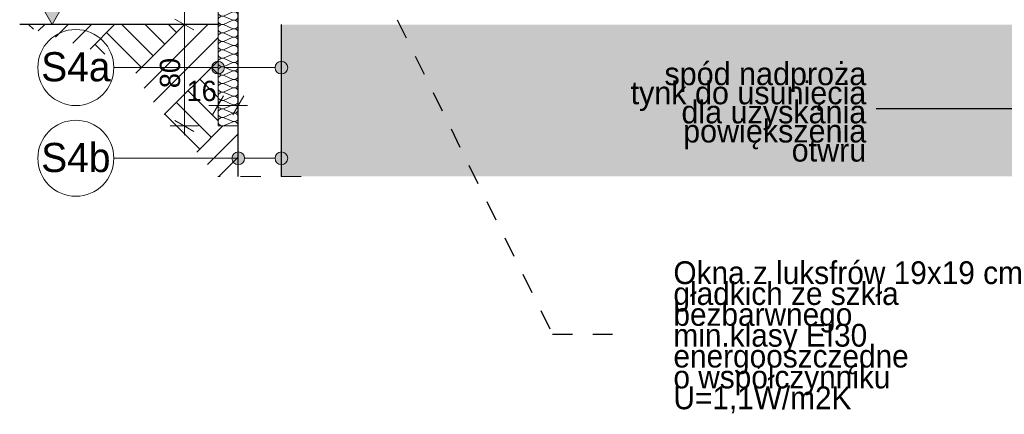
# Model space of a CAD drawing. Extents: x -547885 to -186295, y -25370 to 156194.
# Tile 10 of 256: x -537245 to -529473, y -15606 to -12492. Entities that reach past the tile are written whole.
import ezdxf

# ---------------------------------------------------------------- set-up
doc = ezdxf.new("R2010")
doc.units = 0
doc.header["$MEASUREMENT"] = 0
doc.linetypes.add('Przerywana', pattern=[320, 160, -160])
for name, color, linetype in [('Arch ocieplenie', 7, 'Continuous'), ('Arch opisy', 7, 'Continuous'), ('INWENT WYMIARY', 7, 'Continuous')]:
    doc.layers.add(name, color=color, linetype=linetype)
for name, color, linetype, lineweight in [('Arch ocieplenie_Nr_Pióra__100', 2, 'Continuous', 13), ('Arch opisy_Nr_Pióra__1', 7, 'Continuous', 25), ('Arch opisy_Nr_Pióra__21', 7, 'Continuous', 9), ('arch wypelnienia_Nr_Pióra__18', 9, 'Continuous', 15), ('arch wypelnienia_Nr_Pióra__21', 7, 'Continuous', 9), ('INWENT OPISY_Nr_Pióra__21', 7, 'Continuous', 9), ('INWENT TEREN_Nr_Pióra__1', 7, 'Continuous', 25), ('INWENT WYMIARY_Nr_Pióra__21', 7, 'Continuous', 9), ('INWENT.ŚCIANY_Nr_Pióra__1', 7, 'Continuous', 25)]:
    doc.layers.add(name, color=color, linetype=linetype, lineweight=lineweight)
doc.layers.add('Arch wykończenie_Nr_Pióra__3', color=7, linetype='Continuous', lineweight=18, true_color=0xff6600)
doc.styles.add('GENERATED_STYLE_2', font='txt')
doc.styles.add('GENERATED_STYLE_5', font='txt')
doc.styles.add('GENERATED_STYLE_7', font='txt')
doc.dimstyles.new('GENERATED_STYLE__13', dxfattribs={"dimtxt": 0.18, "dimasz": 109.44, "dimexe": 0.18, "dimexo": 0.0625, "dimgap": 0.09, "dimtad": 0, "dimtih": 1, "dimtoh": 1, "dimdec": 4, "dimzin": 0, "dimdsep": 46, "dimcen": 0.09, "dimadec": 0, "dimazin": 0, "dimtfac": 1, "dimtdec": 4, "dimtmove": 0, "dimatfit": 3, "dimldrblk": 'ARROWHEAD_11', "dimfxl": 0, "dimtolj": 1, "dimtzin": 0, "dimarcsym": 0})
doc.dimstyles.new('GENERATED_STYLE__14', dxfattribs={"dimtxt": 0.18, "dimasz": 182.4, "dimexe": 0.18, "dimexo": 0.0625, "dimgap": 0.09, "dimtad": 0, "dimtih": 1, "dimtoh": 1, "dimdec": 4, "dimzin": 0, "dimdsep": 46, "dimcen": 0.09, "dimadec": 0, "dimazin": 0, "dimtfac": 1, "dimtdec": 4, "dimtmove": 0, "dimatfit": 3, "dimldrblk": 'ARROWHEAD_5', "dimfxl": 0, "dimtolj": 1, "dimtzin": 0, "dimarcsym": 0})
doc.dimstyles.new('GENERATED_STYLE__5', dxfattribs={"dimtxt": 160.000002, "dimasz": 114, "dimexe": 0.18, "dimexo": 0, "dimgap": 0.09, "dimtad": 1, "dimtih": 1, "dimtoh": 1, "dimdec": 0, "dimlfac": 0.1, "dimzin": 0, "dimdsep": 46, "dimtxsty": 'GENERATED_STYLE_2', "dimblk": 'ARROWHEAD_2', "dimblk1": 'ARROWHEAD_2', "dimblk2": 'ARROWHEAD_2', "dimcen": 0.09, "dimclrd": 7, "dimclre": 7, "dimclrt": 7, "dimazin": 0, "dimtfac": 1, "dimtdec": 4, "dimtmove": 0, "dimatfit": 3, "dimfxl": 0, "dimtolj": 1, "dimtzin": 0, "dimarcsym": 0})
doc.dimstyles.new('GENERATED_STYLE__6', dxfattribs={"dimtxt": 160.000002, "dimasz": 114, "dimexe": 0.18, "dimexo": 0, "dimgap": 0.09, "dimtad": 1, "dimdec": 0, "dimlfac": 0.1, "dimzin": 0, "dimdsep": 46, "dimtxsty": 'GENERATED_STYLE_2', "dimblk": 'ARROWHEAD_2', "dimblk1": 'ARROWHEAD_2', "dimblk2": 'ARROWHEAD_2', "dimcen": 0.09, "dimclrd": 7, "dimclre": 7, "dimclrt": 7, "dimazin": 0, "dimtfac": 1, "dimtdec": 4, "dimtmove": 2, "dimatfit": 3, "dimfxl": 0, "dimtolj": 1, "dimtzin": 0, "dimarcsym": 0})
doc.dimstyles.new('GENERATED_STYLE__7', dxfattribs={"dimtxt": 160.000002, "dimasz": 114, "dimexe": 0.18, "dimexo": 0, "dimgap": 0.09, "dimtad": 1, "dimdec": 0, "dimlfac": 0.1, "dimzin": 0, "dimdsep": 46, "dimtxsty": 'GENERATED_STYLE_2', "dimblk": 'ARROWHEAD_2', "dimblk1": 'ARROWHEAD_2', "dimblk2": 'ARROWHEAD_2', "dimcen": 0.09, "dimclrd": 7, "dimclre": 7, "dimclrt": 7, "dimazin": 0, "dimtfac": 1, "dimtdec": 4, "dimtmove": 0, "dimatfit": 3, "dimfxl": 0, "dimtolj": 1, "dimtzin": 0, "dimarcsym": 0})

# ---------------------------------------------------------------- blocks, each defined once
blk = doc.blocks.new('Izolacja cieplna 14_184', base_point=(-535519.6, -13329.6))
at = {"layer": 'Arch ocieplenie_Nr_Pióra__100', "linetype": 'Continuous'}
for p, q in [((-535567.2, -12360.1), (-535631.9, -12332.4)), ((-535631.9, -12393.5), (-535567.2, -12365.7)), ((-535567.2, -12426.8), (-535631.9, -12399.1)), ((-535631.9, -12460.1), (-535567.2, -12432.4)), ((-535567.2, -12493.5), (-535631.9, -12465.7)), ((-535631.9, -12526.8), (-535567.2, -12499.1)), ((-535567.2, -12560.1), (-535631.9, -12532.4)), ((-535631.9, -12593.5), (-535567.2, -12565.7)), ((-535567.2, -12626.8), (-535631.9, -12599.1)), ((-535631.9, -12660.1), (-535567.2, -12632.4)), ((-535567.2, -12693.5), (-535631.9, -12665.7)), ((-535631.9, -12726.8), (-535567.2, -12699.1)), ((-535567.2, -12760.1), (-535631.9, -12732.4)), ((-535631.9, -12793.5), (-535567.2, -12765.7)), ((-535567.2, -12826.8), (-535631.9, -12799.1)), ((-535631.9, -12860.1), (-535567.2, -12832.4)), ((-535567.2, -12893.5), (-535631.9, -12865.7)), ((-535631.9, -12926.8), (-535567.2, -12899.1)), ((-535567.2, -12960.1), (-535631.9, -12932.4)), ((-535631.9, -12993.5), (-535567.2, -12965.7)), ((-535567.2, -13026.8), (-535631.9, -12999.1)), ((-535631.9, -13060.1), (-535567.2, -13032.4)), ((-535567.2, -13093.5), (-535631.9, -13065.7)), ((-535631.9, -13126.8), (-535567.2, -13099.1)), ((-535567.2, -13160.1), (-535631.9, -13132.4)), ((-535631.9, -13193.5), (-535567.2, -13165.7)), ((-535567.2, -13226.8), (-535631.9, -13199.1)), ((-535631.9, -13260.1), (-535567.2, -13232.4)), ((-535567.2, -13293.5), (-535631.9, -13265.7)), ((-535631.9, -13326.8), (-535567.2, -13299.1))]:
    blk.add_line(p, q, dxfattribs=at)
for centre, start_param, end_param in [((-535645.5, -12362.9), 4.299595, 8.266775), ((-535553.6, -12329.6), 1.158004, 3.141593), ((-535645.5, -12429.6), 4.299595, 8.266775), ((-535553.6, -12396.3), 1.158004, 5.125183), ((-535553.6, -12462.9), 1.158004, 5.125183), ((-535645.5, -12496.3), 4.299595, 8.266775), ((-535553.6, -12529.6), 1.158004, 5.125183), ((-535645.5, -12562.9), 4.299595, 8.266775), ((-535553.6, -12596.3), 1.158004, 5.125183), ((-535645.5, -12629.6), 4.299595, 8.266775), ((-535645.5, -12696.3), 4.299595, 8.266775), ((-535553.6, -12662.9), 1.158004, 5.125183), ((-535645.5, -12762.9), 4.299595, 8.266775), ((-535553.6, -12729.6), 1.158004, 5.125183), ((-535645.5, -12829.6), 4.299595, 8.266775), ((-535553.6, -12796.3), 1.158004, 5.125183), ((-535645.5, -12896.3), 4.299595, 8.266775), ((-535553.6, -12862.9), 1.158004, 5.125183), ((-535553.6, -12929.6), 1.158004, 5.125183), ((-535645.5, -12962.9), 4.299595, 8.266775), ((-535553.6, -12996.3), 1.158004, 5.125183), ((-535645.5, -13029.6), 4.299595, 8.266775), ((-535553.6, -13062.9), 1.158004, 5.125183), ((-535645.5, -13096.3), 4.299595, 8.266775), ((-535645.5, -13162.9), 4.299595, 8.266775), ((-535553.6, -13129.6), 1.158004, 5.125183), ((-535645.5, -13229.6), 4.299595, 8.266775), ((-535553.6, -13196.3), 1.158004, 5.125183), ((-535645.5, -13296.3), 4.299595, 8.266775), ((-535553.6, -13262.9), 1.158004, 5.125183), ((-535553.6, -13329.6), 3.141593, 5.125182)]:
    blk.add_ellipse(centre, major_axis=(-34, 0), ratio=0.979555, start_param=start_param, end_param=end_param, dxfattribs=at)
blk = doc.blocks.new('Wymiary_70', base_point=(-536988.8, -12529.6))
at = {"layer": 'INWENT WYMIARY_Nr_Pióra__21', "linetype": 'Continuous'}
blk.add_hatch(color=256, dxfattribs=at).paths.add_polyline_path([(-536988.8, -12529.6), (-537081.6, -12369.6), (-536896, -12369.6)], flags=0)
for p, q in [((-536988.8, -12529.6), (-537081.6, -12369.6)), ((-537081.6, -12369.6), (-536896, -12369.6)), ((-536896, -12369.6), (-536988.8, -12529.6)), ((-536988.8, -12529.6), (-537108.8, -12529.6)), ((-536988.8, -12529.6), (-536868.8, -12529.6))]:
    blk.add_line(p, q, dxfattribs=at)
at = {"layer": 'INWENT WYMIARY_Nr_Pióra__21', "insert": (-537198.9, -12337.6), "char_height": 160, "attachment_point": 7, "style": 'GENERATED_STYLE_2'}
blk.add_mtext('{-0,20}', dxfattribs=at)
blk = doc.blocks.new('*D520')
at = {"layer": 'INWENT WYMIARY_Nr_Pióra__21', "linetype": 'Continuous'}
for p, q in [((-536020.1, -12486.3), (-535870.1, -12572.9)), ((-535832.6, -12529.6), (-536057.6, -12529.6)), ((-535945.1, -13329.6), (-535945.1, -12529.6)), ((-536020.1, -13286.3), (-535870.1, -13372.9)), ((-535832.6, -13329.6), (-536057.6, -13329.6)), ((-535945.1, -13403), (-535945.1, -13329.6))]:
    blk.add_line(p, q, dxfattribs=at)
at = {"layer": 'INWENT WYMIARY_Nr_Pióra__21', "char_height": 160, "attachment_point": 7, "rotation": 90, "style": 'GENERATED_STYLE_2'}
for s, insert in [('{20}', (-535977.1, -12200.3)), ('{80}', (-535977.1, -13032))]:
    blk.add_mtext(s, dxfattribs=dict(at, insert=insert))
blk = doc.blocks.new('ARROWHEAD_2')
at = {"color": 0, "linetype": 'Continuous', "lineweight": 0}
for p, q in [((0, 0), (-1, 0)), ((-0.378, -0.655), (0.378, 0.655))]:
    blk.add_line(p, q, dxfattribs=at)
blk = doc.blocks.new('*D521')
at = {"layer": 'INWENT WYMIARY_Nr_Pióra__21', "linetype": 'Continuous'}
for p, q in [((-535945.1, -12329.6), (-535945.1, -12256.3)), ((-535832.6, -12329.6), (-536057.6, -12329.6)), ((-535870.1, -12372.9), (-536020.1, -12286.3)), ((-535945.1, -12529.6), (-535945.1, -12329.6)), ((-536020.1, -12486.3), (-535870.1, -12572.9)), ((-535832.6, -12529.6), (-536057.6, -12529.6))]:
    blk.add_line(p, q, dxfattribs=at)
at = {"layer": 'INWENT WYMIARY_Nr_Pióra__21', "char_height": 160, "attachment_point": 7, "rotation": 90, "style": 'GENERATED_STYLE_2'}
for s, insert in [('{20}', (-535977.1, -12200.3)), ('{80}', (-535977.1, -13032))]:
    blk.add_mtext(s, dxfattribs=dict(at, insert=insert))
blk = doc.blocks.new('*D535')
at = {"layer": 'INWENT WYMIARY_Nr_Pióra__21', "linetype": 'Continuous'}
for p, q in [((-535679.6, -13280.5), (-535679.6, -13055.5)), ((-535519.6, -13280.5), (-535519.6, -13055.5)), ((-535636.3, -13093), (-535722.9, -13243)), ((-535562.9, -13243), (-535476.3, -13093)), ((-535752.9, -13168), (-535679.6, -13168)), ((-535679.6, -13168), (-535519.6, -13168)), ((-535519.6, -13168), (-535446.2, -13168))]:
    blk.add_line(p, q, dxfattribs=at)
at = {"layer": 'INWENT WYMIARY_Nr_Pióra__21', "insert": (-535927.7, -13136), "char_height": 160, "attachment_point": 7, "style": 'GENERATED_STYLE_2'}
blk.add_mtext('{16}', dxfattribs=at)
blk = doc.blocks.new('ARROWHEAD_5')
at = {"color": 0, "linetype": 'Continuous', "lineweight": 0}
blk.add_line((0, 0), (-1, 0), dxfattribs=at)
blk.add_solid([(-1, 0.2679), (0, 0), (-1, -0.2679), (-1, 0.2679)], dxfattribs=at)
blk = doc.blocks.new('ARROWHEAD_11')
at = {"color": 0, "linetype": 'Continuous', "lineweight": 0}
blk.add_line((0, 0), (-1, 0), dxfattribs=at)
at = {"color": 0, "linetype": 'Continuous', "lineweight": 0, "const_width": 0.25, "flags": 128}
blk.add_lwpolyline([(-0.125, 0, 1), (0.125, 0, 1)], format="xyb", close=True, dxfattribs=at)
blk = doc.blocks.new('Linia_112', base_point=(-535179.6, -12869.4))
at = {"layer": 'Arch opisy_Nr_Pióra__21', "linetype": 'Continuous'}
for points in [[(-535629.6, -12869.4), (-535633.4, -12850.3), (-535644.2, -12834.1), (-535660.4, -12823.2), (-535679.6, -12819.4), (-535698.7, -12823.2), (-535714.9, -12834.1), (-535725.7, -12850.3), (-535729.6, -12869.4), (-535725.7, -12888.6), (-535714.9, -12904.8), (-535698.7, -12915.6), (-535679.6, -12919.4), (-535660.4, -12915.6), (-535644.2, -12904.8), (-535633.4, -12888.6)], [(-535129.6, -12869.4), (-535133.4, -12850.3), (-535144.2, -12834.1), (-535160.4, -12823.2), (-535179.6, -12819.4), (-535198.7, -12823.2), (-535214.9, -12834.1), (-535225.7, -12850.3), (-535229.6, -12869.4), (-535225.7, -12888.6), (-535214.9, -12904.8), (-535198.7, -12915.6), (-535179.6, -12919.4), (-535160.4, -12915.6), (-535144.2, -12904.8), (-535133.4, -12888.6)]]:
    blk.add_hatch(color=256, dxfattribs=at).paths.add_polyline_path(points, flags=0)
blk.add_line((-535229.6, -12869.4), (-535629.6, -12869.4), dxfattribs=at)
for centre in [(-535679.6, -12869.4), (-535179.6, -12869.4)]:
    blk.add_circle(centre, 50, dxfattribs=at)
blk = doc.blocks.new('Linia_113', base_point=(-535679.6, -12869.4))
at = {"layer": 'Arch opisy_Nr_Pióra__21', "linetype": 'Continuous'}
blk.add_line((-535679.6, -12869.4), (-536502.1, -12869.4), dxfattribs=at)
blk.add_circle((-536802.1, -12869.4), 300, dxfattribs=at)
blk = doc.blocks.new('Linia_114', base_point=(-535179.6, -13585.5))
at = {"layer": 'Arch opisy_Nr_Pióra__21', "linetype": 'Continuous'}
for points in [[(-535469.6, -13585.5), (-535473.4, -13566.3), (-535484.2, -13550.1), (-535500.4, -13539.3), (-535519.6, -13535.5), (-535538.7, -13539.3), (-535554.9, -13550.1), (-535565.7, -13566.3), (-535569.6, -13585.5), (-535565.7, -13604.6), (-535554.9, -13620.8), (-535538.7, -13631.7), (-535519.6, -13635.5), (-535500.4, -13631.7), (-535484.2, -13620.8), (-535473.4, -13604.6)], [(-535129.6, -13585.5), (-535133.4, -13566.3), (-535144.2, -13550.1), (-535160.4, -13539.3), (-535179.6, -13535.5), (-535198.7, -13539.3), (-535214.9, -13550.1), (-535225.7, -13566.3), (-535229.6, -13585.5), (-535225.7, -13604.6), (-535214.9, -13620.8), (-535198.7, -13631.7), (-535179.6, -13635.5), (-535160.4, -13631.7), (-535144.2, -13620.8), (-535133.4, -13604.6)]]:
    blk.add_hatch(color=256, dxfattribs=at).paths.add_polyline_path(points, flags=0)
blk.add_line((-535229.6, -13585.5), (-535469.6, -13585.5), dxfattribs=at)
for centre in [(-535519.6, -13585.5), (-535179.6, -13585.5)]:
    blk.add_circle(centre, 50, dxfattribs=at)
blk = doc.blocks.new('Linia_115', base_point=(-535519.6, -13585.5))
at = {"layer": 'Arch opisy_Nr_Pióra__21', "linetype": 'Continuous'}
blk.add_line((-535519.6, -13585.5), (-536502.1, -13585.5), dxfattribs=at)
blk.add_circle((-536802.1, -13585.5), 300, dxfattribs=at)

msp = doc.modelspace()

# ---------------------------------------------------------------- hatches: boundary and pattern name
at = {"layer": 'arch wypelnienia_Nr_Pióra__18', "linetype": 'Continuous'}
msp.add_hatch(color=256, dxfattribs=at).paths.add_polyline_path([(-535179.6, -13728.8), (-528399.6, -13728.8), (-528399.6, -12529.6), (-535179.6, -12529.6)], flags=0)
at = {"layer": 'arch wypelnienia_Nr_Pióra__21', "linetype": 'Continuous'}
h = msp.add_hatch(dxfattribs=at)
h.set_pattern_fill('Earth', color=256, style=0, pattern_type=2)
h.set_pattern_definition([(45, (0, 0), (-275.77163, 275.77163), []), (45, (-91.9, 91.9), (-551.5433, 551.5433), []), (45, (-183.85, 183.85), (-551.5433, 551.5433), []), (135, (-275.77, 275.77), (91.923878, 91.923878), [389.99999, -389.99999])])
h.paths.add_polyline_path([(-537245.3, -12529.6), (-535679.6, -12529.6), (-535679.6, -13329.6), (-535519.6, -13329.6), (-535519.6, -13728.8), (-535681.3, -13728.8), (-536213.4, -13114.9), (-536376.4, -12832.6)], flags=0)

# ---------------------------------------------------------------- linework, layer by layer
at = {"layer": 'Arch wykończenie_Nr_Pióra__3', "linetype": 'Continuous'}
for p, q in [((-535679.6, -12329.6), (-535679.6, -13329.6)), ((-535679.6, -13329.6), (-535519.6, -13329.6))]:
    msp.add_line(p, q, dxfattribs=at)
at = {"layer": 'INWENT OPISY_Nr_Pióra__21', "linetype": 'Przerywana'}
msp.add_line((-535022.4, -13728.8), (-535681.3, -13728.8), dxfattribs=at)
at = {"layer": 'INWENT TEREN_Nr_Pióra__1', "linetype": 'Continuous'}
msp.add_line((-535669.6, -12529.6), (-537245.3, -12529.6), dxfattribs=at)
at = {"layer": 'INWENT.ŚCIANY_Nr_Pióra__1', "linetype": 'Continuous'}
for p, q in [((-535519.6, -13728.8), (-535519.6, -12329.6)), ((-535179.6, -13728.8), (-535179.6, -12529.6))]:
    msp.add_line(p, q, dxfattribs=at)

# ---------------------------------------------------------------- block references
at = {"layer": 'Arch ocieplenie', "color": 104, "linetype": 'Continuous', "lineweight": 13, "true_color": 0x029e21}
msp.add_blockref('Izolacja cieplna 14_184', (-535519.6, -13329.6), dxfattribs=at)
at = {"layer": 'Arch opisy', "linetype": 'Continuous'}
for name, p in [('Linia_113', (-535679.6, -12869.4)), ('Linia_112', (-535179.6, -12869.4)), ('Linia_115', (-535519.6, -13585.5)), ('Linia_114', (-535179.6, -13585.5))]:
    msp.add_blockref(name, p, dxfattribs=at)
at = {"layer": 'INWENT WYMIARY', "linetype": 'Continuous'}
msp.add_blockref('Wymiary_70', (-536988.8, -12529.6), dxfattribs=at)

# ---------------------------------------------------------------- texts
at = {"layer": 'Arch opisy_Nr_Pióra__1', "linetype": 'Continuous', "char_height": 230, "attachment_point": 2, "style": 'GENERATED_STYLE_7'}
for s, insert in [('{S4a}', (-536802.1, -12748)), ('{S4b}', (-536802.1, -13464.1))]:
    msp.add_mtext(s, dxfattribs=dict(at, insert=insert))
at = {"layer": 'Arch opisy_Nr_Pióra__21', "linetype": 'Continuous', "insert": (-532085.3, -14999), "char_height": 180, "width": 2935.91, "attachment_point": 4, "line_spacing_factor": 0.548636, "style": 'GENERATED_STYLE_5'}
msp.add_mtext('{Okna z luksfrów 19x19 cm\\Pgładkich ze szkła bezbarwnego \\Pmin.klasy EI30\\Penergooszczędne \\Po współczynniku U=1,1W/m2K}', dxfattribs=at)
at = {"layer": 'INWENT OPISY_Nr_Pióra__21', "linetype": 'Continuous', "insert": (-530563.1, -13221.1), "char_height": 180, "width": 1814.41, "attachment_point": 6, "line_spacing_factor": 0.502451, "style": 'GENERATED_STYLE_5'}
msp.add_mtext('{spód nadproża \\Ptynk do usunięcia\\Pdla uzyskania \\Ppowiększenia otwru}', dxfattribs=at)

# ---------------------------------------------------------------- dimensions: what is measured, and where the dimension line sits
at = {"layer": 'INWENT WYMIARY', "linetype": 'Continuous'}
for p1, p2, dimstyle, picture, middle in [((-535679.6, -13329.6), (-536062.7, -12529.6), 'GENERATED_STYLE__7', '*D520', (-536057.1, -12910.6)), ((-536062.7, -12529.6), (-535699.6, -12329.6), 'GENERATED_STYLE__6', '*D521', (-536057.1, -12078.8))]:
    dim = msp.add_linear_dim(base=(-535945.1, -13329.6), p1=p1, p2=p2, angle=90, dimstyle=dimstyle, dxfattribs=at)
    dim.commit()
    dim.dimension.update_dxf_attribs({"geometry": picture, "text_midpoint": middle})
dim = msp.add_linear_dim(base=(-535679.6, -13168), p1=(-535679.6, -13329.6), p2=(-535519.6, -13329.6), dimstyle='GENERATED_STYLE__5', dxfattribs=at)
dim.commit()
dim.dimension.update_dxf_attribs({"geometry": '*D535', "text_midpoint": (-535806.3, -13056)})

# ---------------------------------------------------------------- leaders
at = {"layer": 'Arch opisy_Nr_Pióra__21', "linetype": 'Przerywana', "annotation_type": 0, "has_hookline": 1, "hookline_direction": 1, "text_width": 2528.6}
msp.add_leader([(-535539.6, -9909.6), (-533040.5, -14974.9), (-532564.7, -14974.9)], dimstyle='GENERATED_STYLE__13', dxfattribs=at)
at = {"layer": 'INWENT OPISY_Nr_Pióra__21', "linetype": 'Continuous', "annotation_type": 0, "has_hookline": 1, "hookline_direction": 1, "text_width": 1808.6}
msp.add_leader([(-528204.1, -10299.6), (-529239.2, -13196.1), (-530485.3, -13196.1)], dimstyle='GENERATED_STYLE__14', dxfattribs=at)

doc.saveas('drawing.dxf')
